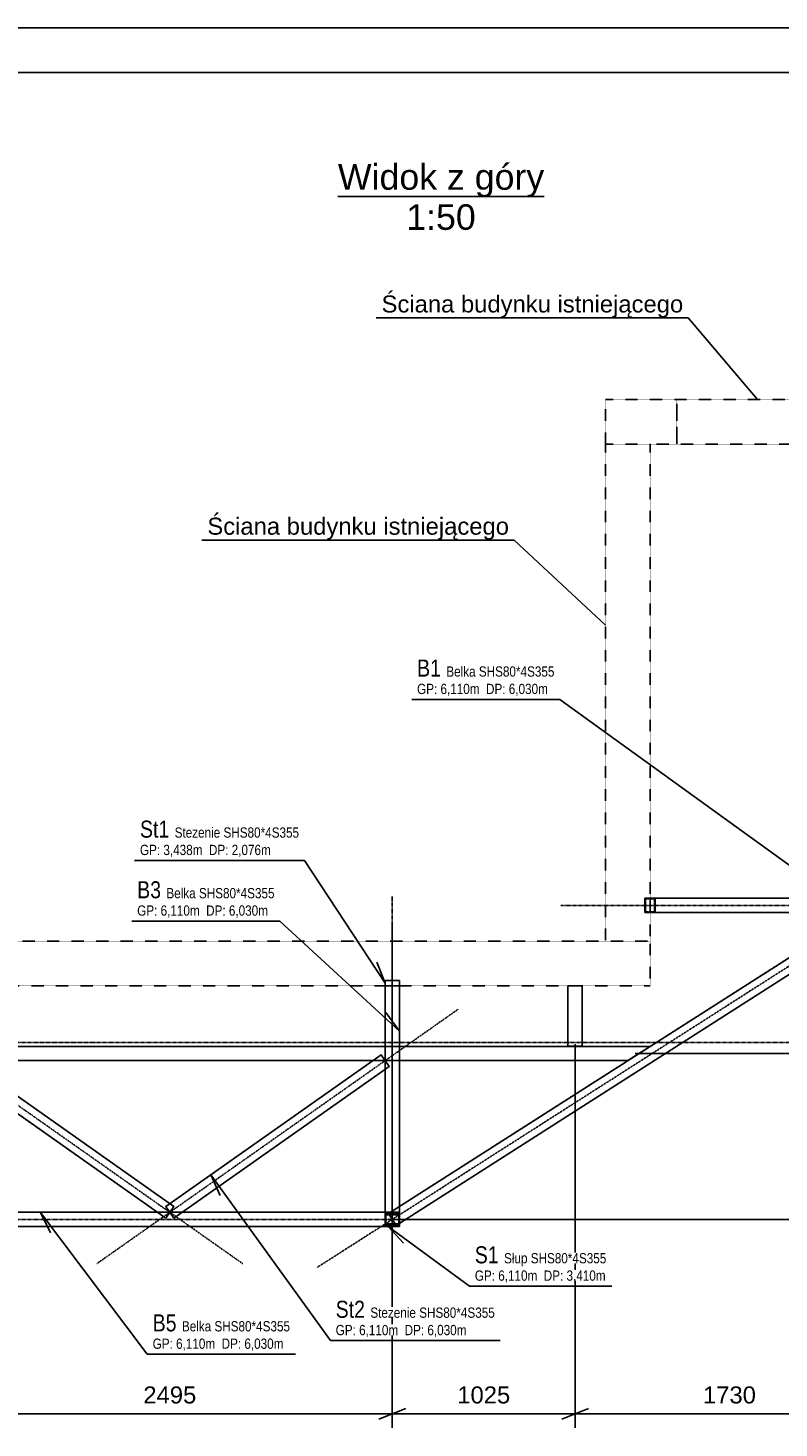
# Model space of a CAD drawing. Header units: millimetres. Extents: x -11738 to 23883, y -17414 to 12286.
# Tile 9 of 27: x -7285 to -3075, y 4440 to 12286. Entities that reach past the tile are written whole.
import ezdxf

# ---------------------------------------------------------------- set-up
doc = ezdxf.new("R2010")
doc.units = ezdxf.units.MM
for name, pattern in [('DXK_LINE_DOT2', [3.9198, 1.9599, -1.9599]), ('DXK_LINE_DOT3', [5.9187, 2.979, -0.9799, 0.9799, -0.9799]), ('DXK_LINE_DOT4', [0.9408, 0.4704, -0.4704])]:
    doc.linetypes.add(name, pattern=pattern)
doc.styles.add('Arial', font='ARIAL.TTF', dxfattribs={"height": 0.2})
doc.styles.add('Arial Narrow', font='ARIALN.TTF', dxfattribs={"height": 0.2})

# ---------------------------------------------------------------- blocks, each defined once
blk = doc.blocks.new('Unknown-7906501-15078')
at = {"color": 7, "linetype": 'Continuous'}
for p, q in [((23261.9, 12286), (-11738.1, 12286)), ((23011.9, 12036), (-11488.1, 12036))]:
    blk.add_line(p, q, dxfattribs=at)
blk = doc.blocks.new('Unknown-7906501-12 - 21198')
at = {"color": 3, "linetype": 'Continuous'}
blk.add_line((-5547.6, 11342.3), (-4392, 11342.3), dxfattribs=at)
at = {"color": 0, "linetype": 'Continuous'}
for points in [[(-4392, 11379.8), (-4392, 11529.8), (-5547.6, 11529.8), (-5547.6, 11379.8)], [(-4775.3, 11154.8), (-4775.3, 11304.8), (-5164.4, 11304.8), (-5164.4, 11154.8)]]:
    blk.add_wipeout(points, dxfattribs=at)
at = {"color": 3, "linetype": 'Continuous', "style": 'Arial'}
for s, height, p in [('Widok z góry', 143.262, (-5547.6, 11379.8)), ('1:50', 143.26, (-5164.4, 11154.8))]:
    blk.add_text(s, height=height, dxfattribs=at).set_placement(p)
blk = doc.blocks.new('GridLine-7906501-22825 - 21198')
at = {"color": 1, "linetype": 'DXK_LINE_DOT3'}
blk.add_line((-10606.4, 6600), (1126, 6600), dxfattribs=at)
blk = doc.blocks.new('Part-7906501-21313 - 21198')
at = {"color": 8, "linetype": 'DXK_LINE_DOT2'}
for p, q in [((-3797.2, 6578.9), (-7697.7, 6578.9)), ((-7697.7, 6498.9), (-7697.7, 6578.9)), ((-3922.5, 6498.9), (-3797.2, 6578.9)), ((-3922.5, 6498.9), (-7697.7, 6498.9))]:
    blk.add_line(p, q, dxfattribs=at)
blk = doc.blocks.new('Part-7906501-21403 - 21198')
at = {"color": 8, "linetype": 'DXK_LINE_DOT2'}
for p, q in [((-5282.7, 5648.9), (-5282.7, 6918.9)), ((-5282.7, 6918.9), (-5202.7, 6918.9)), ((-5202.7, 5648.9), (-5202.7, 6918.9)), ((-5282.7, 5648.9), (-5202.7, 5648.9))]:
    blk.add_line(p, q, dxfattribs=at)
blk = doc.blocks.new('Part-7906501-21343 - 21198')
at = {"color": 8, "linetype": 'DXK_LINE_DOT3'}
blk.add_line((-5242.7, 7418.9), (-5242.7, 5148.9), dxfattribs=at)
at = {"color": 5, "linetype": 'Continuous'}
for p, q in [((-5282.7, 5648.9), (-5282.7, 6918.9)), ((-5282.7, 6918.9), (-5202.7, 6918.9)), ((-5202.7, 5648.9), (-5202.7, 6918.9)), ((-5282.7, 5648.9), (-5202.7, 5648.9))]:
    blk.add_line(p, q, dxfattribs=at)
blk = doc.blocks.new('Part-7906501-21408 - 21198')
at = {"color": 8, "linetype": 'DXK_LINE_DOT2'}
for p, q in [((-5282.7, 5648.9), (-7697.7, 5648.9)), ((-7697.7, 5568.9), (-7697.7, 5648.9)), ((-5282.7, 5568.9), (-5282.7, 5648.9)), ((-5282.7, 5568.9), (-7697.7, 5568.9))]:
    blk.add_line(p, q, dxfattribs=at)
blk = doc.blocks.new('Part-7906501-21348 - 21198')
at = {"color": 8, "linetype": 'DXK_LINE_DOT3'}
blk.add_line((-8197.7, 5608.9), (-4782.7, 5608.9), dxfattribs=at)
at = {"color": 5, "linetype": 'Continuous'}
for p, q in [((-5282.7, 5648.9), (-7697.7, 5648.9)), ((-7697.7, 5568.9), (-7697.7, 5648.9)), ((-5282.7, 5568.9), (-5282.7, 5648.9)), ((-5282.7, 5568.9), (-7697.7, 5568.9))]:
    blk.add_line(p, q, dxfattribs=at)
blk = doc.blocks.new('Part-7906501-21473 - 21198')
at = {"color": 8, "linetype": 'DXK_LINE_DOT3'}
for p, q in [((-5242.7, 6108.9), (-5242.7, 5108.9)), ((-4742.7, 5608.9), (-4782.7, 5608.9))]:
    blk.add_line(p, q, dxfattribs=at)
at = {"color": 5, "linetype": 'Continuous'}
for p, q in [((-5282.7, 5648.9), (-5282.7, 5568.9)), ((-5202.7, 5648.9), (-5282.7, 5648.9)), ((-5278.7, 5644.9), (-5206.7, 5644.9)), ((-5278.7, 5572.9), (-5278.7, 5644.9)), ((-5206.7, 5572.9), (-5278.7, 5572.9)), ((-5206.7, 5644.9), (-5206.7, 5572.9)), ((-5202.7, 5568.9), (-5202.7, 5648.9)), ((-5282.7, 5568.9), (-5202.7, 5568.9))]:
    blk.add_line(p, q, dxfattribs=at)
blk = doc.blocks.new('Part-7906501-21483 - 21198')
at = {"color": 5, "linetype": 'Continuous'}
for p, q in [((-3797.2, 6578.9), (-7697.7, 6578.9)), ((-7697.7, 6498.9), (-7697.7, 6578.9)), ((-3922.5, 6498.9), (-3797.2, 6578.9)), ((-3922.5, 6498.9), (-7697.7, 6498.9))]:
    blk.add_line(p, q, dxfattribs=at)
blk = doc.blocks.new('Part-7906501-68457 - 21198')
at = {"color": 4, "linetype": 'DXK_LINE_DOT4'}
for p, q in [((-9997.7, 6919), (-9997.7, 7169)), ((-9997.7, 7169), (-3797.7, 7168.9)), ((-3797.7, 7168.9), (-3797.7, 6918.9)), ((-7777.6, 6918.9), (-9997.7, 6919)), ((-3797.7, 6918.9), (-7697.6, 6918.9))]:
    blk.add_line(p, q, dxfattribs=at)
blk = doc.blocks.new('Part-7906501-21573 - 21198')
at = {"color": 8, "linetype": 'DXK_LINE_DOT3'}
blk.add_line((-5664.2, 5340), (-2063.5, 7637.9), dxfattribs=at)
at = {"color": 5, "linetype": 'Continuous'}
for p, q in [((-2506.5, 7402.7), (-5264.2, 5642.7)), ((-2463.5, 7335.2), (-2506.5, 7402.7)), ((-2463.5, 7335.2), (-5221.2, 5575.2)), ((-5221.2, 5575.2), (-5264.2, 5642.7))]:
    blk.add_line(p, q, dxfattribs=at)
blk = doc.blocks.new('Part-7906501-21673 - 21198')
at = {"color": 5, "linetype": 'Continuous'}
for p, q in [((-2507.7, 7409), (-3797.7, 7409)), ((-3797.7, 7329), (-3797.7, 7409)), ((-2507.7, 7329), (-2507.7, 7409)), ((-2507.7, 7329), (-3797.7, 7329))]:
    blk.add_line(p, q, dxfattribs=at)
at = {"color": 8, "linetype": 'DXK_LINE_DOT3'}
blk.add_line((-2027.7, 7369), (-2007.7, 7369), dxfattribs=at)
blk = doc.blocks.new('Part-7906501-104576 - 21198')
at = {"color": 4, "linetype": 'DXK_LINE_DOT4'}
for p, q in [((-4047.7, 10203.9), (-4047.7, 9953.9)), ((-4047.7, 10203.9), (-1272.7, 10203.9)), ((-3647.7, 9953.9), (-3647.7, 10203.9)), ((-3647.7, 10203.9), (-3647.7, 9953.9)), ((-2367.7, 10203.9), (-2367.7, 9953.9)), ((-2367.7, 9953.9), (-2367.7, 10203.9)), ((-1272.7, 9953.9), (-1272.7, 10203.9)), ((-3797.7, 9953.9), (-2527.7, 9953.9)), ((-2447.7, 9953.9), (-1272.7, 9953.9))]:
    blk.add_line(p, q, dxfattribs=at)
blk = doc.blocks.new('Part-7906501-21613 - 21198')
at = {"color": 8, "linetype": 'DXK_LINE_DOT2'}
for p, q in [((-2527.7, 7409), (-3797.7, 7409)), ((-3797.7, 7329), (-3797.7, 7409)), ((-2527.7, 7329), (-2527.7, 7378.7)), ((-2527.7, 7329), (-3797.7, 7329))]:
    blk.add_line(p, q, dxfattribs=at)
at = {"color": 8, "linetype": 'DXK_LINE_DOT3'}
blk.add_line((-4297.7, 7369), (-2027.7, 7369), dxfattribs=at)
blk = doc.blocks.new('Part-7906501-180460 - 21198')
at = {"color": 5, "linetype": 'Continuous'}
for p, q in [((-3826, 7409), (-3826, 7329)), ((-3826, 7409), (-3797.7, 7409)), ((-3826, 7329), (-3797.7, 7329))]:
    blk.add_line(p, q, dxfattribs=at)
at = {"color": 8, "linetype": 'DXK_LINE_DOT2'}
for p, q in [((-2556, 7409), (-2556, 7329)), ((-2502.2, 7405), (-2553.1, 7405)), ((-2553.1, 7405), (-2553.1, 7333)), ((-2502.2, 7333), (-2502.2, 7405)), ((-2499.4, 7409), (-2499.4, 7329)), ((-2553.1, 7333), (-2502.2, 7333)), ((-2507.7, 7329), (-2499.4, 7329))]:
    blk.add_line(p, q, dxfattribs=at)
blk = doc.blocks.new('Part-7906501-21703 - 21198')
at = {"color": 8, "linetype": 'DXK_LINE_DOT2'}
for p, q in [((-2506.5, 7402.7), (-3797.2, 6579)), ((-2463.5, 7335.2), (-2506.5, 7402.7)), ((-2463.5, 7335.2), (-5221.2, 5575.2)), ((-3922.5, 6499), (-5264.2, 5642.7)), ((-5221.2, 5575.2), (-5264.2, 5642.7))]:
    blk.add_line(p, q, dxfattribs=at)
blk = doc.blocks.new('Part-7906501-35987 - 21198')
at = {"color": 5, "linetype": 'Continuous'}
for p, q in [((-4257.7, 6579), (-4257.7, 6918.9)), ((-4257.7, 6918.9), (-4177.7, 6918.9)), ((-4177.7, 6579), (-4177.7, 6918.9)), ((-4257.7, 6579), (-4177.7, 6579))]:
    blk.add_line(p, q, dxfattribs=at)
blk = doc.blocks.new('Part-7906501-180458 - 21198')
at = {"color": 5, "linetype": 'Continuous'}
for p, q in [((-5305.7, 6531.7), (-6513.2, 5681.7)), ((-5259.7, 6466.2), (-5305.7, 6531.7)), ((-5259.7, 6466.2), (-6467.2, 5616.2)), ((-6467.2, 5616.2), (-6513.2, 5681.7))]:
    blk.add_line(p, q, dxfattribs=at)
blk = doc.blocks.new('Part-7906501-68458 - 21198')
at = {"color": 4, "linetype": 'DXK_LINE_DOT4'}
for p, q in [((-4047.7, 9954), (-4047.7, 7168.9)), ((-4047.7, 9954), (-3797.7, 9954)), ((-3797.7, 9954), (-3797.7, 7409)), ((-3797.7, 7329), (-3797.7, 7168.9))]:
    blk.add_line(p, q, dxfattribs=at)
blk = doc.blocks.new('Part-7906501-104888 - 21198')
at = {"color": 8, "linetype": 'DXK_LINE_DOT2'}
for p, q in [((-4257.7, 6579), (-4257.7, 6918.9)), ((-4257.7, 6918.9), (-4177.7, 6918.9)), ((-4177.7, 6579), (-4177.7, 6918.9))]:
    blk.add_line(p, q, dxfattribs=at)
blk = doc.blocks.new('Part-7906501-117556 - 21198')
at = {"color": 8, "linetype": 'DXK_LINE_DOT3'}
blk.add_line((-5242.7, 6108.9), (-5242.7, 7273), dxfattribs=at)
at = {"color": 5, "linetype": 'Continuous'}
for p, q in [((-5202.7, 6947.2), (-5282.7, 6947.2)), ((-5282.7, 6947.2), (-5282.7, 6918.9)), ((-5202.7, 6947.2), (-5202.7, 6918.9)), ((-5278.7, 5637.2), (-5260.7, 5637.2)), ((-5278.7, 5634.4), (-5258.9, 5634.4)), ((-5278.7, 5583.5), (-5226.5, 5583.5)), ((-5278.7, 5580.7), (-5224.7, 5580.7)), ((-5212.6, 5580.7), (-5206.7, 5580.7)), ((-5208.2, 5583.5), (-5206.7, 5583.5))]:
    blk.add_line(p, q, dxfattribs=at)
at = {"color": 8, "linetype": 'DXK_LINE_DOT2'}
for p, q in [((-5282.7, 6918.9), (-5282.7, 5648.9)), ((-5282.7, 5637.2), (-5278.7, 5637.2)), ((-5282.7, 5580.7), (-5278.7, 5580.7)), ((-5278.7, 5634.4), (-5278.7, 5583.5)), ((-5260.7, 5637.2), (-5202.7, 5637.2)), ((-5258.9, 5634.4), (-5206.7, 5634.4)), ((-5226.5, 5583.5), (-5208.2, 5583.5)), ((-5224.7, 5580.7), (-5212.6, 5580.7)), ((-5206.7, 5634.4), (-5206.7, 5583.5)), ((-5206.7, 5580.7), (-5202.7, 5580.7)), ((-5202.7, 5648.9), (-5202.7, 5580.7))]:
    blk.add_line(p, q, dxfattribs=at)
blk = doc.blocks.new('Part-7906501-180455 - 21198')
at = {"color": 8, "linetype": 'DXK_LINE_DOT3'}
blk.add_line((-8106.5, 6786.8), (-6081.3, 5361.1), dxfattribs=at)
at = {"color": 8, "linetype": 'DXK_LINE_DOT2'}
for p, q in [((-7720.7, 6466.2), (-7674.6, 6531.7)), ((-6467.2, 5681.7), (-7674.6, 6531.7)), ((-6513.2, 5616.2), (-7720.7, 6466.2)), ((-6513.2, 5616.2), (-6467.2, 5681.7))]:
    blk.add_line(p, q, dxfattribs=at)
blk = doc.blocks.new('Part-7906501-180456 - 21198')
at = {"color": 8, "linetype": 'DXK_LINE_DOT3'}
blk.add_line((-6899, 5361.1), (-4873.8, 6786.8), dxfattribs=at)
at = {"color": 8, "linetype": 'DXK_LINE_DOT2'}
for p, q in [((-5305.7, 6531.7), (-6513.2, 5681.7)), ((-5259.7, 6466.2), (-5305.7, 6531.7)), ((-5259.7, 6466.2), (-6467.2, 5616.2)), ((-6467.2, 5616.2), (-6513.2, 5681.7))]:
    blk.add_line(p, q, dxfattribs=at)
blk = doc.blocks.new('Part-7906501-180457 - 21198')
at = {"color": 5, "linetype": 'Continuous'}
for p, q in [((-7720.7, 6466.2), (-7674.6, 6531.7)), ((-6467.2, 5681.7), (-7674.6, 6531.7)), ((-6513.2, 5616.2), (-7720.7, 6466.2)), ((-6513.2, 5616.2), (-6467.2, 5681.7))]:
    blk.add_line(p, q, dxfattribs=at)
blk = doc.blocks.new('Part-7906501-197129 - 21198')
at = {"color": 8, "linetype": 'DXK_LINE_DOT2'}
for p, q in [((-3826, 7409), (-3797.7, 7409)), ((-3826, 7329), (-3826, 7409)), ((-3772.2, 7405), (-3823.1, 7405)), ((-3823.1, 7405), (-3823.1, 7333)), ((-3772.2, 7333), (-3772.2, 7405)), ((-3769.4, 7329), (-3769.4, 7409)), ((-3797.7, 7329), (-3826, 7329)), ((-3823.1, 7333), (-3772.2, 7333))]:
    blk.add_line(p, q, dxfattribs=at)
blk = doc.blocks.new('StraightDimension-7906501-157252 - 21198')
at = {"color": 7, "linetype": 'Continuous'}
for p, q in [((-2487.7, 7319), (-2487.7, 4440)), ((-4217.7, 6590.4), (-4217.7, 4440)), ((-4142.7, 4550), (-4292.7, 4490)), ((-4217.7, 4520), (-2487.7, 4520)), ((-2562.7, 4490), (-2412.7, 4550))]:
    blk.add_line(p, q, dxfattribs=at)
at = {"color": 0}
blk.add_wipeout([(-3184.4, 4557.5), (-3184.4, 4697.5), (-3520.9, 4697.5), (-3520.9, 4557.5)], dxfattribs=at)
at = {"color": 96, "style": 'Arial'}
blk.add_text('1730', height=95.51, dxfattribs=at).set_placement((-3500.9, 4577.5))
blk = doc.blocks.new('StraightDimension-7906501-157099 - 21198')
at = {"color": 7, "linetype": 'Continuous'}
for p, q in [((305.6, 6464), (245.6, 6614)), ((-3881.2, 6539), (355.6, 6539)), ((275.6, 5608.9), (275.6, 6539)), ((245.6, 5683.9), (305.6, 5533.9)), ((-5192.7, 5608.9), (355.6, 5608.9))]:
    blk.add_line(p, q, dxfattribs=at)
at = {"color": 0}
blk.add_wipeout([(238.1, 6205.1), (98.1, 6205.1), (98.1, 5942.8), (238.1, 5942.8)], dxfattribs=at)
at = {"color": 96, "style": 'Arial'}
blk.add_text('930', height=95.51, rotation=90.00021, dxfattribs=at).set_placement((218.1, 5962.8))
blk = doc.blocks.new('StraightDimension-7906501-157098 - 21198')
at = {"color": 7, "linetype": 'Continuous'}
for p, q in [((245.6, 6675), (305.6, 6525)), ((155.6, 6600), (375.6, 6600)), ((305.6, 6464), (245.6, 6614)), ((275.6, 6539), (275.6, 6600)), ((-3881.2, 6539), (355.6, 6539))]:
    blk.add_line(p, q, dxfattribs=at)
at = {"color": 0}
blk.add_wipeout([(238.1, 6663.6), (98.1, 6663.6), (98.1, 6475.4), (238.1, 6475.4)], dxfattribs=at)
at = {"color": 96, "style": 'Arial'}
blk.add_text('61', height=95.51, rotation=90.00021, dxfattribs=at).set_placement((218.1, 6495.4))
blk = doc.blocks.new('StraightDimension-7906501-157253 - 21198')
at = {"color": 7, "linetype": 'Continuous'}
for p, q in [((-4217.7, 6590.4), (-4217.7, 4440)), ((-5242.7, 5558.9), (-5242.7, 4440)), ((-5167.7, 4550), (-5317.7, 4490)), ((-5242.7, 4520), (-4217.7, 4520)), ((-4292.7, 4490), (-4142.7, 4550))]:
    blk.add_line(p, q, dxfattribs=at)
at = {"color": 0}
blk.add_wipeout([(-4562, 4557.5), (-4562, 4697.5), (-4898.4, 4697.5), (-4898.4, 4557.5)], dxfattribs=at)
at = {"color": 96, "style": 'Arial'}
blk.add_text('1025', height=95.51, dxfattribs=at).set_placement((-4878.4, 4577.5))
blk = doc.blocks.new('StraightDimension-7906501-157254 - 21198')
at = {"color": 7, "linetype": 'Continuous'}
for p, q in [((-5242.7, 5558.9), (-5242.7, 4440)), ((-7737.6, 5260.6), (-7737.6, 4440)), ((-7662.6, 4550), (-7812.6, 4490)), ((-7737.6, 4520), (-5242.7, 4520)), ((-5317.7, 4490), (-5167.7, 4550))]:
    blk.add_line(p, q, dxfattribs=at)
at = {"color": 0}
blk.add_wipeout([(-6321.9, 4557.5), (-6321.9, 4697.5), (-6658.4, 4697.5), (-6658.4, 4557.5)], dxfattribs=at)
at = {"color": 96, "style": 'Arial'}
blk.add_text('2495', height=95.51, dxfattribs=at).set_placement((-6638.4, 4577.5))
blk = doc.blocks.new('Mark-7906501-21339 - 21198')
at = {"color": 7, "linetype": 'Continuous'}
for q in [(-5872.8, 7281.2), (-5278.1, 6767.7)]:
    blk.add_line((-5203, 6664.7), q, dxfattribs=at)
at = {"color": 0}
blk.add_wipeout([(-6539.1, 7408.7), (-6539.1, 7508.7), (-6673, 7508.7), (-6673, 7408.7)], dxfattribs=at)
blk.add_wipeout([(-6539.1, 7408.7), (-6539.1, 7508.7), (-6673, 7508.7), (-6673, 7408.7)], dxfattribs=at)
for points in [[(-6344.6, 7408.7), (-6344.6, 7468.7), (-6509.1, 7468.7), (-6509.1, 7408.7)], [(-6559.8, 7311.2), (-6559.8, 7371.2), (-6673, 7371.2), (-6673, 7311.2)]]:
    blk.add_wipeout(points, dxfattribs=at)
for points in [[(-6344.6, 7408.7), (-6344.6, 7468.7), (-6509.1, 7468.7), (-6509.1, 7408.7)], [(-6559.8, 7311.2), (-6559.8, 7371.2), (-6673, 7371.2), (-6673, 7311.2)]]:
    blk.add_wipeout(points, dxfattribs=at)
for points in [[(-6056.3, 7408.7), (-6056.3, 7468.7), (-6326.6, 7468.7), (-6326.6, 7408.7)], [(-6377.2, 7311.2), (-6377.2, 7371.2), (-6541.8, 7371.2), (-6541.8, 7311.2)]]:
    blk.add_wipeout(points, dxfattribs=at)
for points in [[(-6056.3, 7408.7), (-6056.3, 7468.7), (-6326.6, 7468.7), (-6326.6, 7408.7)], [(-6377.2, 7311.2), (-6377.2, 7371.2), (-6541.8, 7371.2), (-6541.8, 7311.2)]]:
    blk.add_wipeout(points, dxfattribs=at)
at = {"color": 7, "style": 'Arial Narrow'}
for s, height, p in [('B3', 95.44, (-6673, 7408.7)), ('GP:', 57.27, (-6673, 7311.2))]:
    blk.add_text(s, height=height, dxfattribs=at).set_placement(p)
at = {"color": 0}
for points in [[(-5902.8, 7408.7), (-5902.8, 7468.7), (-6056.3, 7468.7), (-6056.3, 7408.7)], [(-6322.5, 7311.2), (-6322.5, 7371.2), (-6377.2, 7371.2), (-6377.2, 7311.2)]]:
    blk.add_wipeout(points, dxfattribs=at)
for points in [[(-5902.8, 7408.7), (-5902.8, 7468.7), (-6056.3, 7468.7), (-6056.3, 7408.7)], [(-6322.5, 7311.2), (-6322.5, 7371.2), (-6377.2, 7371.2), (-6377.2, 7311.2)]]:
    blk.add_wipeout(points, dxfattribs=at)
at = {"color": 7, "style": 'Arial Narrow'}
blk.add_text('6,110', height=57.27, dxfattribs=at).set_placement((-6541.8, 7311.2))
at = {"color": 0}
blk.add_wipeout([(-6176.9, 7311.2), (-6176.9, 7371.2), (-6286.5, 7371.2), (-6286.5, 7311.2)], dxfattribs=at)
blk.add_wipeout([(-6176.9, 7311.2), (-6176.9, 7371.2), (-6286.5, 7371.2), (-6286.5, 7311.2)], dxfattribs=at)
at = {"color": 7, "style": 'Arial Narrow'}
for s, height, p in [('Belka', 57.27, (-6509.1, 7408.7)), ('m', 57.3, (-6377.2, 7311.2))]:
    blk.add_text(s, height=height, dxfattribs=at).set_placement(p)
at = {"color": 0}
blk.add_wipeout([(-5994.4, 7311.2), (-5994.4, 7371.2), (-6158.9, 7371.2), (-6158.9, 7311.2)], dxfattribs=at)
blk.add_wipeout([(-5994.4, 7311.2), (-5994.4, 7371.2), (-6158.9, 7371.2), (-6158.9, 7311.2)], dxfattribs=at)
at = {"color": 7, "style": 'Arial Narrow'}
blk.add_text('DP:', height=57.27, dxfattribs=at).set_placement((-6286.5, 7311.2))
at = {"color": 0}
blk.add_wipeout([(-5939.6, 7311.2), (-5939.6, 7371.2), (-5994.4, 7371.2), (-5994.4, 7311.2)], dxfattribs=at)
blk.add_wipeout([(-5939.6, 7311.2), (-5939.6, 7371.2), (-5994.4, 7371.2), (-5994.4, 7311.2)], dxfattribs=at)
at = {"color": 7, "linetype": 'Continuous'}
blk.add_line((-6703, 7281.2), (-5872.8, 7281.2), dxfattribs=at)
at = {"color": 7, "style": 'Arial Narrow'}
for s, height, p in [('SHS80*4', 57.27, (-6326.6, 7408.7)), ('S355', 57.27, (-6056.3, 7408.7)), ('6,030', 57.27, (-6158.9, 7311.2)), ('m', 57.3, (-5994.4, 7311.2))]:
    blk.add_text(s, height=height, dxfattribs=at).set_placement(p)
blk = doc.blocks.new('Mark-7906501-21344 - 21198')
at = {"color": 7, "linetype": 'Continuous'}
blk.add_line((-7214.4, 5648.6), (-7159.2, 5533.7), dxfattribs=at)
at = {"color": 0}
blk.add_wipeout([(-6452.2, 4981.4), (-6452.2, 5081.4), (-6586.2, 5081.4), (-6586.2, 4981.4)], dxfattribs=at)
blk.add_wipeout([(-6452.2, 4981.4), (-6452.2, 5081.4), (-6586.2, 5081.4), (-6586.2, 4981.4)], dxfattribs=at)
for points in [[(-6257.8, 4981.4), (-6257.8, 5041.4), (-6422.2, 5041.4), (-6422.2, 4981.4)], [(-6472.9, 4883.9), (-6472.9, 4943.9), (-6586.2, 4943.9), (-6586.2, 4883.9)]]:
    blk.add_wipeout(points, dxfattribs=at)
for points in [[(-6257.8, 4981.4), (-6257.8, 5041.4), (-6422.2, 5041.4), (-6422.2, 4981.4)], [(-6472.9, 4883.9), (-6472.9, 4943.9), (-6586.2, 4943.9), (-6586.2, 4883.9)]]:
    blk.add_wipeout(points, dxfattribs=at)
at = {"color": 7, "linetype": 'Continuous'}
blk.add_line((-7214.4, 5648.6), (-6616.2, 4853.9), dxfattribs=at)
at = {"color": 0}
for points in [[(-5969.4, 4981.4), (-5969.4, 5041.4), (-6239.8, 5041.4), (-6239.8, 4981.4)], [(-6290.4, 4883.9), (-6290.4, 4943.9), (-6454.9, 4943.9), (-6454.9, 4883.9)]]:
    blk.add_wipeout(points, dxfattribs=at)
for points in [[(-5969.4, 4981.4), (-5969.4, 5041.4), (-6239.8, 5041.4), (-6239.8, 4981.4)], [(-6290.4, 4883.9), (-6290.4, 4943.9), (-6454.9, 4943.9), (-6454.9, 4883.9)]]:
    blk.add_wipeout(points, dxfattribs=at)
at = {"color": 7, "style": 'Arial Narrow'}
for s, height, p in [('B5', 95.44, (-6586.2, 4981.4)), ('GP:', 57.27, (-6586.2, 4883.9))]:
    blk.add_text(s, height=height, dxfattribs=at).set_placement(p)
at = {"color": 0}
for points in [[(-5815.9, 4981.4), (-5815.9, 5041.4), (-5969.4, 5041.4), (-5969.4, 4981.4)], [(-6235.6, 4883.9), (-6235.6, 4943.9), (-6290.4, 4943.9), (-6290.4, 4883.9)]]:
    blk.add_wipeout(points, dxfattribs=at)
for points in [[(-5815.9, 4981.4), (-5815.9, 5041.4), (-5969.4, 5041.4), (-5969.4, 4981.4)], [(-6235.6, 4883.9), (-6235.6, 4943.9), (-6290.4, 4943.9), (-6290.4, 4883.9)]]:
    blk.add_wipeout(points, dxfattribs=at)
at = {"color": 7, "style": 'Arial Narrow'}
blk.add_text('6,110', height=57.27, dxfattribs=at).set_placement((-6454.9, 4883.9))
at = {"color": 0}
blk.add_wipeout([(-6090, 4883.9), (-6090, 4943.9), (-6199.6, 4943.9), (-6199.6, 4883.9)], dxfattribs=at)
blk.add_wipeout([(-6090, 4883.9), (-6090, 4943.9), (-6199.6, 4943.9), (-6199.6, 4883.9)], dxfattribs=at)
at = {"color": 7, "style": 'Arial Narrow'}
for s, height, p in [('Belka', 57.27, (-6422.2, 4981.4)), ('m', 57.3, (-6290.4, 4883.9))]:
    blk.add_text(s, height=height, dxfattribs=at).set_placement(p)
at = {"color": 0}
blk.add_wipeout([(-5907.5, 4883.9), (-5907.5, 4943.9), (-6072, 4943.9), (-6072, 4883.9)], dxfattribs=at)
blk.add_wipeout([(-5907.5, 4883.9), (-5907.5, 4943.9), (-6072, 4943.9), (-6072, 4883.9)], dxfattribs=at)
at = {"color": 7, "style": 'Arial Narrow'}
blk.add_text('DP:', height=57.27, dxfattribs=at).set_placement((-6199.6, 4883.9))
at = {"color": 0}
blk.add_wipeout([(-5852.7, 4883.9), (-5852.7, 4943.9), (-5907.5, 4943.9), (-5907.5, 4883.9)], dxfattribs=at)
blk.add_wipeout([(-5852.7, 4883.9), (-5852.7, 4943.9), (-5907.5, 4943.9), (-5907.5, 4883.9)], dxfattribs=at)
at = {"color": 7, "linetype": 'Continuous'}
blk.add_line((-6616.2, 4853.9), (-5785.9, 4853.9), dxfattribs=at)
at = {"color": 7, "style": 'Arial Narrow'}
for s, height, p in [('SHS80*4', 57.27, (-6239.8, 4981.4)), ('S355', 57.27, (-5969.4, 4981.4)), ('6,030', 57.27, (-6072, 4883.9)), ('m', 57.3, (-5907.5, 4883.9))]:
    blk.add_text(s, height=height, dxfattribs=at).set_placement(p)
blk = doc.blocks.new('Mark-7906501-21469 - 21198')
at = {"color": 7, "linetype": 'Continuous'}
blk.add_line((-5266.5, 5569.2), (-5180.4, 5475.3), dxfattribs=at)
at = {"color": 0}
blk.add_wipeout([(-4646.1, 5362.9), (-4646.1, 5462.9), (-4780.1, 5462.9), (-4780.1, 5362.9)], dxfattribs=at)
blk.add_wipeout([(-4646.1, 5362.9), (-4646.1, 5462.9), (-4780.1, 5462.9), (-4780.1, 5362.9)], dxfattribs=at)
for points in [[(-4484.5, 5362.9), (-4484.5, 5422.9), (-4616.1, 5422.9), (-4616.1, 5362.9)], [(-4666.8, 5265.4), (-4666.8, 5325.4), (-4780.1, 5325.4), (-4780.1, 5265.4)]]:
    blk.add_wipeout(points, dxfattribs=at)
for points in [[(-4484.5, 5362.9), (-4484.5, 5422.9), (-4616.1, 5422.9), (-4616.1, 5362.9)], [(-4666.8, 5265.4), (-4666.8, 5325.4), (-4780.1, 5325.4), (-4780.1, 5265.4)]]:
    blk.add_wipeout(points, dxfattribs=at)
at = {"color": 7, "linetype": 'Continuous'}
blk.add_line((-5266.5, 5569.2), (-4810.1, 5235.4), dxfattribs=at)
at = {"color": 0}
blk.add_wipeout([(-4196.2, 5362.9), (-4196.2, 5422.9), (-4466.5, 5422.9), (-4466.5, 5362.9)], dxfattribs=at)
blk.add_wipeout([(-4196.2, 5362.9), (-4196.2, 5422.9), (-4466.5, 5422.9), (-4466.5, 5362.9)], dxfattribs=at)
for points in [[(-4042.7, 5362.9), (-4042.7, 5422.9), (-4196.2, 5422.9), (-4196.2, 5362.9)], [(-4484.3, 5265.4), (-4484.3, 5325.4), (-4648.8, 5325.4), (-4648.8, 5265.4)]]:
    blk.add_wipeout(points, dxfattribs=at)
for points in [[(-4042.7, 5362.9), (-4042.7, 5422.9), (-4196.2, 5422.9), (-4196.2, 5362.9)], [(-4484.3, 5265.4), (-4484.3, 5325.4), (-4648.8, 5325.4), (-4648.8, 5265.4)]]:
    blk.add_wipeout(points, dxfattribs=at)
at = {"color": 7, "style": 'Arial Narrow'}
for s, height, p in [('S1', 95.44, (-4780.1, 5362.9)), ('GP:', 57.27, (-4780.1, 5265.4))]:
    blk.add_text(s, height=height, dxfattribs=at).set_placement(p)
at = {"color": 0}
blk.add_wipeout([(-4429.5, 5265.4), (-4429.5, 5325.4), (-4484.3, 5325.4), (-4484.3, 5265.4)], dxfattribs=at)
blk.add_wipeout([(-4429.5, 5265.4), (-4429.5, 5325.4), (-4484.3, 5325.4), (-4484.3, 5265.4)], dxfattribs=at)
at = {"color": 7, "style": 'Arial Narrow'}
blk.add_text('6,110', height=57.27, dxfattribs=at).set_placement((-4648.8, 5265.4))
at = {"color": 0}
blk.add_wipeout([(-4283.9, 5265.4), (-4283.9, 5325.4), (-4393.5, 5325.4), (-4393.5, 5265.4)], dxfattribs=at)
blk.add_wipeout([(-4283.9, 5265.4), (-4283.9, 5325.4), (-4393.5, 5325.4), (-4393.5, 5265.4)], dxfattribs=at)
at = {"color": 7, "style": 'Arial Narrow'}
for s, height, p in [('Słup', 57.27, (-4616.1, 5362.9)), ('m', 57.3, (-4484.3, 5265.4))]:
    blk.add_text(s, height=height, dxfattribs=at).set_placement(p)
at = {"color": 0}
blk.add_wipeout([(-4101.4, 5265.4), (-4101.4, 5325.4), (-4265.9, 5325.4), (-4265.9, 5265.4)], dxfattribs=at)
blk.add_wipeout([(-4101.4, 5265.4), (-4101.4, 5325.4), (-4265.9, 5325.4), (-4265.9, 5265.4)], dxfattribs=at)
at = {"color": 7, "style": 'Arial Narrow'}
for s, p in [('SHS80*4', (-4466.5, 5362.9)), ('DP:', (-4393.5, 5265.4))]:
    blk.add_text(s, height=57.27, dxfattribs=at).set_placement(p)
at = {"color": 0}
blk.add_wipeout([(-4046.6, 5265.4), (-4046.6, 5325.4), (-4101.4, 5325.4), (-4101.4, 5265.4)], dxfattribs=at)
blk.add_wipeout([(-4046.6, 5265.4), (-4046.6, 5325.4), (-4101.4, 5325.4), (-4101.4, 5265.4)], dxfattribs=at)
at = {"color": 7, "linetype": 'Continuous'}
blk.add_line((-4810.1, 5235.4), (-4012.7, 5235.4), dxfattribs=at)
at = {"color": 7, "style": 'Arial Narrow'}
for s, height, p in [('S355', 57.27, (-4196.2, 5362.9)), ('3,410', 57.27, (-4265.9, 5265.4)), ('m', 57.3, (-4101.4, 5265.4))]:
    blk.add_text(s, height=height, dxfattribs=at).set_placement(p)
blk = doc.blocks.new('Mark-7906501-198056 - 21198')
at = {"color": 0, "linetype": 'Continuous'}
blk.add_wipeout([(-3613.4, 10691.7), (-3613.4, 10791.7), (-5302.8, 10791.7), (-5302.8, 10691.7)], dxfattribs=at)
blk.add_wipeout([(-3613.4, 10691.7), (-3613.4, 10791.7), (-5302.8, 10791.7), (-5302.8, 10691.7)], dxfattribs=at)
at = {"color": 7, "linetype": 'Continuous'}
for p in [(-5332.8, 10661.7), (-3195.5, 10204)]:
    blk.add_line(p, (-3583.4, 10661.7), dxfattribs=at)
at = {"color": 7, "linetype": 'Continuous', "style": 'Arial'}
blk.add_text('Ściana budynku istniejącego', height=95.508, dxfattribs=at).set_placement((-5302.8, 10691.7))
blk = doc.blocks.new('Mark-7906501-21669 - 21198')
at = {"color": 7, "linetype": 'Continuous'}
for q in [(-4303.5, 8523.4), (-2848.3, 7502.1)]:
    blk.add_line((-2761.7, 7408.6), q, dxfattribs=at)
at = {"color": 0}
blk.add_wipeout([(-4969.8, 8650.9), (-4969.8, 8750.9), (-5103.8, 8750.9), (-5103.8, 8650.9)], dxfattribs=at)
blk.add_wipeout([(-4969.8, 8650.9), (-4969.8, 8750.9), (-5103.8, 8750.9), (-5103.8, 8650.9)], dxfattribs=at)
for points in [[(-4775.4, 8650.9), (-4775.4, 8710.9), (-4939.8, 8710.9), (-4939.8, 8650.9)], [(-4990.5, 8553.4), (-4990.5, 8613.4), (-5103.8, 8613.4), (-5103.8, 8553.4)]]:
    blk.add_wipeout(points, dxfattribs=at)
for points in [[(-4775.4, 8650.9), (-4775.4, 8710.9), (-4939.8, 8710.9), (-4939.8, 8650.9)], [(-4990.5, 8553.4), (-4990.5, 8613.4), (-5103.8, 8613.4), (-5103.8, 8553.4)]]:
    blk.add_wipeout(points, dxfattribs=at)
for points in [[(-4487, 8650.9), (-4487, 8710.9), (-4757.4, 8710.9), (-4757.4, 8650.9)], [(-4808, 8553.4), (-4808, 8613.4), (-4972.5, 8613.4), (-4972.5, 8553.4)]]:
    blk.add_wipeout(points, dxfattribs=at)
for points in [[(-4487, 8650.9), (-4487, 8710.9), (-4757.4, 8710.9), (-4757.4, 8650.9)], [(-4808, 8553.4), (-4808, 8613.4), (-4972.5, 8613.4), (-4972.5, 8553.4)]]:
    blk.add_wipeout(points, dxfattribs=at)
at = {"color": 7, "style": 'Arial Narrow'}
for s, height, p in [('B1', 95.44, (-5103.8, 8650.9)), ('GP:', 57.27, (-5103.8, 8553.4))]:
    blk.add_text(s, height=height, dxfattribs=at).set_placement(p)
at = {"color": 0}
for points in [[(-4333.5, 8650.9), (-4333.5, 8710.9), (-4487, 8710.9), (-4487, 8650.9)], [(-4753.2, 8553.4), (-4753.2, 8613.4), (-4808, 8613.4), (-4808, 8553.4)]]:
    blk.add_wipeout(points, dxfattribs=at)
for points in [[(-4333.5, 8650.9), (-4333.5, 8710.9), (-4487, 8710.9), (-4487, 8650.9)], [(-4753.2, 8553.4), (-4753.2, 8613.4), (-4808, 8613.4), (-4808, 8553.4)]]:
    blk.add_wipeout(points, dxfattribs=at)
at = {"color": 7, "style": 'Arial Narrow'}
blk.add_text('6,110', height=57.27, dxfattribs=at).set_placement((-4972.5, 8553.4))
at = {"color": 0}
blk.add_wipeout([(-4607.6, 8553.4), (-4607.6, 8613.4), (-4717.2, 8613.4), (-4717.2, 8553.4)], dxfattribs=at)
blk.add_wipeout([(-4607.6, 8553.4), (-4607.6, 8613.4), (-4717.2, 8613.4), (-4717.2, 8553.4)], dxfattribs=at)
at = {"color": 7, "style": 'Arial Narrow'}
for s, height, p in [('Belka', 57.27, (-4939.8, 8650.9)), ('m', 57.3, (-4808, 8553.4))]:
    blk.add_text(s, height=height, dxfattribs=at).set_placement(p)
at = {"color": 0}
blk.add_wipeout([(-4425.1, 8553.4), (-4425.1, 8613.4), (-4589.6, 8613.4), (-4589.6, 8553.4)], dxfattribs=at)
blk.add_wipeout([(-4425.1, 8553.4), (-4425.1, 8613.4), (-4589.6, 8613.4), (-4589.6, 8553.4)], dxfattribs=at)
at = {"color": 7, "style": 'Arial Narrow'}
blk.add_text('DP:', height=57.27, dxfattribs=at).set_placement((-4717.2, 8553.4))
at = {"color": 0}
blk.add_wipeout([(-4370.3, 8553.4), (-4370.3, 8613.4), (-4425.1, 8613.4), (-4425.1, 8553.4)], dxfattribs=at)
blk.add_wipeout([(-4370.3, 8553.4), (-4370.3, 8613.4), (-4425.1, 8613.4), (-4425.1, 8553.4)], dxfattribs=at)
at = {"color": 7, "linetype": 'Continuous'}
blk.add_line((-5133.8, 8523.4), (-4303.5, 8523.4), dxfattribs=at)
at = {"color": 7, "style": 'Arial Narrow'}
for s, height, p in [('SHS80*4', 57.27, (-4757.4, 8650.9)), ('S355', 57.27, (-4487, 8650.9)), ('6,030', 57.27, (-4589.6, 8553.4)), ('m', 57.3, (-4425.1, 8553.4))]:
    blk.add_text(s, height=height, dxfattribs=at).set_placement(p)
blk = doc.blocks.new('Mark-7906501-117894 - 21198')
at = {"color": 7, "linetype": 'Continuous'}
for q in [(-5735.1, 7621), (-5330, 7050.9)]:
    blk.add_line((-5282.2, 6932.7), q, dxfattribs=at)
at = {"color": 0}
blk.add_wipeout([(-6492.8, 7748.5), (-6492.8, 7848.5), (-6657.3, 7848.5), (-6657.3, 7748.5)], dxfattribs=at)
blk.add_wipeout([(-6492.8, 7748.5), (-6492.8, 7848.5), (-6657.3, 7848.5), (-6657.3, 7748.5)], dxfattribs=at)
for points in [[(-6207, 7748.5), (-6207, 7808.5), (-6462.8, 7808.5), (-6462.8, 7748.5)], [(-6544, 7651), (-6544, 7711), (-6657.3, 7711), (-6657.3, 7651)]]:
    blk.add_wipeout(points, dxfattribs=at)
for points in [[(-6207, 7748.5), (-6207, 7808.5), (-6462.8, 7808.5), (-6462.8, 7748.5)], [(-6544, 7651), (-6544, 7711), (-6657.3, 7711), (-6657.3, 7651)]]:
    blk.add_wipeout(points, dxfattribs=at)
for points in [[(-5918.7, 7748.5), (-5918.7, 7808.5), (-6189, 7808.5), (-6189, 7748.5)], [(-6361.5, 7651), (-6361.5, 7711), (-6526, 7711), (-6526, 7651)]]:
    blk.add_wipeout(points, dxfattribs=at)
for points in [[(-5918.7, 7748.5), (-5918.7, 7808.5), (-6189, 7808.5), (-6189, 7748.5)], [(-6361.5, 7651), (-6361.5, 7711), (-6526, 7711), (-6526, 7651)]]:
    blk.add_wipeout(points, dxfattribs=at)
at = {"color": 7, "style": 'Arial Narrow'}
for s, height, p in [('St1', 95.44, (-6657.3, 7748.5)), ('GP:', 57.27, (-6657.3, 7651))]:
    blk.add_text(s, height=height, dxfattribs=at).set_placement(p)
at = {"color": 0}
for points in [[(-5765.1, 7748.5), (-5765.1, 7808.5), (-5918.7, 7808.5), (-5918.7, 7748.5)], [(-6306.7, 7651), (-6306.7, 7711), (-6361.5, 7711), (-6361.5, 7651)]]:
    blk.add_wipeout(points, dxfattribs=at)
for points in [[(-5765.1, 7748.5), (-5765.1, 7808.5), (-5918.7, 7808.5), (-5918.7, 7748.5)], [(-6306.7, 7651), (-6306.7, 7711), (-6361.5, 7711), (-6361.5, 7651)]]:
    blk.add_wipeout(points, dxfattribs=at)
at = {"color": 7, "style": 'Arial Narrow'}
blk.add_text('3,438', height=57.27, dxfattribs=at).set_placement((-6526, 7651))
at = {"color": 0}
blk.add_wipeout([(-6161.1, 7651), (-6161.1, 7711), (-6270.7, 7711), (-6270.7, 7651)], dxfattribs=at)
blk.add_wipeout([(-6161.1, 7651), (-6161.1, 7711), (-6270.7, 7711), (-6270.7, 7651)], dxfattribs=at)
at = {"color": 7, "style": 'Arial Narrow'}
blk.add_text('m', height=57.3, dxfattribs=at).set_placement((-6361.5, 7651))
at = {"color": 0}
blk.add_wipeout([(-5978.6, 7651), (-5978.6, 7711), (-6143.1, 7711), (-6143.1, 7651)], dxfattribs=at)
blk.add_wipeout([(-5978.6, 7651), (-5978.6, 7711), (-6143.1, 7711), (-6143.1, 7651)], dxfattribs=at)
at = {"color": 7, "style": 'Arial Narrow'}
for s, p in [('Stezenie', (-6462.8, 7748.5)), ('DP:', (-6270.7, 7651))]:
    blk.add_text(s, height=57.27, dxfattribs=at).set_placement(p)
at = {"color": 0}
blk.add_wipeout([(-5923.8, 7651), (-5923.8, 7711), (-5978.6, 7711), (-5978.6, 7651)], dxfattribs=at)
blk.add_wipeout([(-5923.8, 7651), (-5923.8, 7711), (-5978.6, 7711), (-5978.6, 7651)], dxfattribs=at)
at = {"color": 7, "linetype": 'Continuous'}
blk.add_line((-6687.3, 7621), (-5735.1, 7621), dxfattribs=at)
at = {"color": 7, "style": 'Arial Narrow'}
for s, height, p in [('SHS80*4', 57.27, (-6189, 7748.5)), ('S355', 57.27, (-5918.7, 7748.5)), ('2,076', 57.27, (-6143.1, 7651)), ('m', 57.3, (-5978.6, 7651))]:
    blk.add_text(s, height=height, dxfattribs=at).set_placement(p)
blk = doc.blocks.new('Mark-7906501-180473 - 21198')
at = {"color": 7, "linetype": 'Continuous'}
blk.add_line((-6259.8, 5859.4), (-6207, 5743.4), dxfattribs=at)
at = {"color": 0}
blk.add_wipeout([(-5395.6, 5057.7), (-5395.6, 5157.7), (-5560.1, 5157.7), (-5560.1, 5057.7)], dxfattribs=at)
blk.add_wipeout([(-5395.6, 5057.7), (-5395.6, 5157.7), (-5560.1, 5157.7), (-5560.1, 5057.7)], dxfattribs=at)
for points in [[(-5109.8, 5057.7), (-5109.8, 5117.7), (-5365.6, 5117.7), (-5365.6, 5057.7)], [(-5446.8, 4960.2), (-5446.8, 5020.2), (-5560.1, 5020.2), (-5560.1, 4960.2)]]:
    blk.add_wipeout(points, dxfattribs=at)
for points in [[(-5109.8, 5057.7), (-5109.8, 5117.7), (-5365.6, 5117.7), (-5365.6, 5057.7)], [(-5446.8, 4960.2), (-5446.8, 5020.2), (-5560.1, 5020.2), (-5560.1, 4960.2)]]:
    blk.add_wipeout(points, dxfattribs=at)
at = {"color": 7, "linetype": 'Continuous'}
blk.add_line((-6259.8, 5859.4), (-5590.1, 4930.2), dxfattribs=at)
at = {"color": 0}
for points in [[(-4821.4, 5057.7), (-4821.4, 5117.7), (-5091.8, 5117.7), (-5091.8, 5057.7)], [(-5264.3, 4960.2), (-5264.3, 5020.2), (-5428.8, 5020.2), (-5428.8, 4960.2)]]:
    blk.add_wipeout(points, dxfattribs=at)
for points in [[(-4821.4, 5057.7), (-4821.4, 5117.7), (-5091.8, 5117.7), (-5091.8, 5057.7)], [(-5264.3, 4960.2), (-5264.3, 5020.2), (-5428.8, 5020.2), (-5428.8, 4960.2)]]:
    blk.add_wipeout(points, dxfattribs=at)
at = {"color": 7, "style": 'Arial Narrow'}
for s, height, p in [('St2', 95.44, (-5560.1, 5057.7)), ('GP:', 57.27, (-5560.1, 4960.2))]:
    blk.add_text(s, height=height, dxfattribs=at).set_placement(p)
at = {"color": 0}
for points in [[(-4667.9, 5057.7), (-4667.9, 5117.7), (-4821.4, 5117.7), (-4821.4, 5057.7)], [(-5209.5, 4960.2), (-5209.5, 5020.2), (-5264.3, 5020.2), (-5264.3, 4960.2)]]:
    blk.add_wipeout(points, dxfattribs=at)
for points in [[(-4667.9, 5057.7), (-4667.9, 5117.7), (-4821.4, 5117.7), (-4821.4, 5057.7)], [(-5209.5, 4960.2), (-5209.5, 5020.2), (-5264.3, 5020.2), (-5264.3, 4960.2)]]:
    blk.add_wipeout(points, dxfattribs=at)
at = {"color": 7, "style": 'Arial Narrow'}
blk.add_text('6,110', height=57.27, dxfattribs=at).set_placement((-5428.8, 4960.2))
at = {"color": 0}
blk.add_wipeout([(-5063.9, 4960.2), (-5063.9, 5020.2), (-5173.5, 5020.2), (-5173.5, 4960.2)], dxfattribs=at)
blk.add_wipeout([(-5063.9, 4960.2), (-5063.9, 5020.2), (-5173.5, 5020.2), (-5173.5, 4960.2)], dxfattribs=at)
at = {"color": 7, "style": 'Arial Narrow'}
blk.add_text('m', height=57.3, dxfattribs=at).set_placement((-5264.3, 4960.2))
at = {"color": 0}
blk.add_wipeout([(-4881.4, 4960.2), (-4881.4, 5020.2), (-5045.9, 5020.2), (-5045.9, 4960.2)], dxfattribs=at)
blk.add_wipeout([(-4881.4, 4960.2), (-4881.4, 5020.2), (-5045.9, 5020.2), (-5045.9, 4960.2)], dxfattribs=at)
at = {"color": 7, "style": 'Arial Narrow'}
for s, p in [('Stezenie', (-5365.6, 5057.7)), ('DP:', (-5173.5, 4960.2))]:
    blk.add_text(s, height=57.27, dxfattribs=at).set_placement(p)
at = {"color": 0}
blk.add_wipeout([(-4826.6, 4960.2), (-4826.6, 5020.2), (-4881.4, 5020.2), (-4881.4, 4960.2)], dxfattribs=at)
blk.add_wipeout([(-4826.6, 4960.2), (-4826.6, 5020.2), (-4881.4, 5020.2), (-4881.4, 4960.2)], dxfattribs=at)
at = {"color": 7, "linetype": 'Continuous'}
blk.add_line((-5590.1, 4930.2), (-4637.9, 4930.2), dxfattribs=at)
at = {"color": 7, "style": 'Arial Narrow'}
for s, height, p in [('SHS80*4', 57.27, (-5091.8, 5057.7)), ('S355', 57.27, (-4821.4, 5057.7)), ('6,030', 57.27, (-5045.9, 4960.2)), ('m', 57.3, (-4881.4, 4960.2))]:
    blk.add_text(s, height=height, dxfattribs=at).set_placement(p)
blk = doc.blocks.new('Mark-7906501-198069 - 21198')
at = {"color": 0, "linetype": 'Continuous'}
blk.add_wipeout([(-4590.1, 9446.2), (-4590.1, 9546.2), (-6279.6, 9546.2), (-6279.6, 9446.2)], dxfattribs=at)
blk.add_wipeout([(-4590.1, 9446.2), (-4590.1, 9546.2), (-6279.6, 9546.2), (-6279.6, 9446.2)], dxfattribs=at)
at = {"color": 7, "linetype": 'Continuous'}
for p in [(-6309.6, 9416.2), (-4047.7, 8939.3)]:
    blk.add_line(p, (-4560.1, 9416.2), dxfattribs=at)
at = {"color": 7, "linetype": 'Continuous', "style": 'Arial'}
blk.add_text('Ściana budynku istniejącego', height=95.508, dxfattribs=at).set_placement((-6279.6, 9446.2))

msp = doc.modelspace()

# ---------------------------------------------------------------- block references
for name in ['Unknown-7906501-15078', 'Part-7906501-104576 - 21198', 'Part-7906501-68458 - 21198', 'Part-7906501-21573 - 21198', 'Part-7906501-21343 - 21198', 'Part-7906501-21703 - 21198', 'Part-7906501-21613 - 21198', 'Part-7906501-180460 - 21198', 'Part-7906501-197129 - 21198', 'Part-7906501-21673 - 21198', 'Part-7906501-117556 - 21198', 'Part-7906501-68457 - 21198', 'Part-7906501-21403 - 21198', 'Part-7906501-35987 - 21198', 'Part-7906501-104888 - 21198', 'Part-7906501-180455 - 21198', 'Part-7906501-180456 - 21198', 'GridLine-7906501-22825 - 21198', 'Part-7906501-180457 - 21198', 'Part-7906501-21313 - 21198', 'Part-7906501-21483 - 21198', 'Part-7906501-180458 - 21198', 'Part-7906501-21473 - 21198', 'Part-7906501-21348 - 21198', 'Part-7906501-21408 - 21198']:
    msp.add_blockref(name, (0, 0))

# ---------------------------------------------------------------- next in the draw order: block references
for name in ['Unknown-7906501-12 - 21198', 'Mark-7906501-198056 - 21198', 'Mark-7906501-198069 - 21198', 'Mark-7906501-21669 - 21198', 'Mark-7906501-21339 - 21198', 'StraightDimension-7906501-157252 - 21198']:
    msp.add_blockref(name, (0, 0))

# ---------------------------------------------------------------- next in the draw order: block references
for name in ['Mark-7906501-117894 - 21198', 'StraightDimension-7906501-157099 - 21198']:
    msp.add_blockref(name, (0, 0))

# ---------------------------------------------------------------- next in the draw order: block references
for name in ['StraightDimension-7906501-157098 - 21198', 'StraightDimension-7906501-157253 - 21198']:
    msp.add_blockref(name, (0, 0))

# ---------------------------------------------------------------- next in the draw order: block references
msp.add_blockref('StraightDimension-7906501-157254 - 21198', (0, 0))

# ---------------------------------------------------------------- next in the draw order: block references
for name in ['Mark-7906501-21344 - 21198', 'Mark-7906501-21469 - 21198']:
    msp.add_blockref(name, (0, 0))

# ---------------------------------------------------------------- next in the draw order: block references
msp.add_blockref('Mark-7906501-180473 - 21198', (0, 0))

doc.saveas('drawing.dxf')
